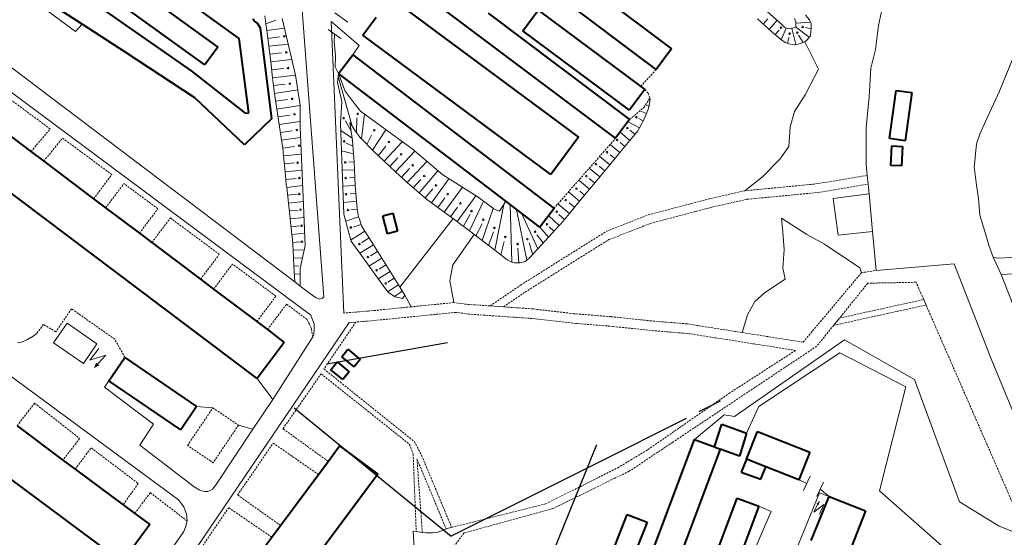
# Model space of a CAD drawing. Extents: x 13 to 4138, y -4831 to -1000.
# Tile 84 of 99: x 1390 to 1640, y -2923 to -2792. Entities that reach past the tile are written whole.
import ezdxf

# ---------------------------------------------------------------- set-up
doc = ezdxf.new("R2010")
doc.units = 0
doc.header["$MEASUREMENT"] = 0
doc.linetypes.add('DASHED', pattern=[0.75, 0.5, -0.25])
for name, color, linetype in [('11', 7, 'CONTINUOUS'), ('16', 7, 'CONTINUOUS'), ('24', 7, 'CONTINUOUS'), ('37', 7, 'CONTINUOUS'), ('40', 7, 'CONTINUOUS'), ('6', 7, 'CONTINUOUS'), ('ЛЕСТНИЦЫ', 6, 'CONTINUOUS'), ('ПЕШЕХОДНЫЕ_ДОРОЖКИ', 3, 'CONTINUOUS'), ('ТРОПЫ', 32, 'CONTINUOUS')]:
    doc.layers.add(name, color=color, linetype=linetype)

msp = doc.modelspace()

# ---------------------------------------------------------------- linework, layer by layer
at = {"layer": '11', "color": 253, "linetype": 'Continuous', "lineweight": 0}
for p, q in [((1404.42, -2795.3), (1387.03, -2782.47)), ((1473.34, -2792.92), (1470.09, -2790.59)), ((1406.07, -2793.48), (1404.42, -2795.3)), ((1471.59, -2797.11), (1468.34, -2794.78)), ((1469.89, -2797.85), (1469.97, -2795.94)), ((1470.2, -2801.44), (1469.89, -2797.85)), ((1470.12, -2804.26), (1470.2, -2801.44)), ((1470.97, -2805.94), (1470.12, -2804.26)), ((1596.22, -2837.58), (1605.3, -2836.37)), ((1597.52, -2846.82), (1596.22, -2837.58)), ((1606.2, -2845.94), (1597.52, -2846.82)), ((1571.24, -2892.72), (1599.1, -2873.31)), ((1599.1, -2873.31), (1616.79, -2883.39)), ((1616.79, -2883.39), (1628.22, -2914.32)), ((1561.15, -2898.51), (1568.65, -2892.26)), ((1568.65, -2892.26), (1571.24, -2892.72)), ((1587.49, -2908.75), (1589.58, -2909.63)), ((1588.72, -2911.44), (1590.44, -2907.82)), ((1592.08, -2912.94), (1593.8, -2909.33)), ((1595.21, -2912.97), (1592.94, -2911.13)), ((1577.38, -2915.41), (1580.52, -2916.75)), ((1628.22, -2914.32), (1638.29, -2920.43)), ((1580.52, -2916.75), (1571.52, -2937.36)), ((1638.29, -2920.43), (1648.63, -2924.62))]:
    msp.add_line(p, q, dxfattribs=at)
at = {"layer": '16', "color": 253, "linetype": 'Continuous', "lineweight": 0}
for p, q in [((1398.86, -2874.05), (1402.27, -2869.12)), ((1402.27, -2869.12), (1409.84, -2874.35)), ((1406.43, -2879.28), (1398.86, -2874.05)), ((1409.84, -2874.35), (1406.43, -2879.28)), ((1410.34, -2875.55), (1408.01, -2878.46)), ((1408.01, -2878.46), (1412.06, -2877.16)), ((1412.06, -2877.16), (1409.2, -2880.35)), ((1585.94, -2928.7), (1592.74, -2912.02)), ((1592.74, -2912.02), (1595.21, -2912.97)), ((1591.31, -2916.92), (1592.71, -2914.15)), ((1593.85, -2914.98), (1591.31, -2916.92)), ((1592.78, -2917.44), (1593.85, -2914.98))]:
    msp.add_line(p, q, dxfattribs=at)
for points in [[(1409.2, -2880.35), (1409.62, -2879.08), (1410.45, -2879.79)], [(1592.71, -2914.15), (1592.64, -2915.05), (1591.95, -2914.85)]]:
    msp.add_solid(points, dxfattribs=at)
at = {"layer": '24', "color": 253, "linetype": 'Continuous', "lineweight": 0}
for p, q in [((1665.89, -2742.18), (1638.37, -2810.42)), ((1430.52, -2913.81), (1215.7, -2755.59)), ((1339.01, -2774.14), (1464.01, -2867.08)), ((1608.71, -2789.06), (1607.72, -2793.77)), ((1461.81, -2789.88), (1467.3, -2862.56)), ((1459.91, -2858.66), (1372.21, -2792.34)), ((1472.33, -2866.53), (1469.12, -2792.74)), ((1469.12, -2792.74), (1470.72, -2794.13)), ((1470.72, -2794.13), (1476.22, -2798.88)), ((1607.72, -2793.77), (1606.96, -2799.88)), ((1476.22, -2798.88), (1474.58, -2801.21)), ((1606.96, -2799.88), (1605.74, -2804.61)), ((1605.74, -2804.61), (1605.33, -2811.85)), ((1638.37, -2810.42), (1634.8, -2818.06)), ((1605.33, -2811.85), (1604.6, -2819.65)), ((1634.8, -2818.06), (1633.34, -2821.32)), ((1604.6, -2819.65), (1604.6, -2828.92)), ((1633.34, -2821.32), (1632.53, -2823.76)), ((1632.53, -2823.76), (1631.94, -2829.82)), ((1604.6, -2828.92), (1604.86, -2831.7)), ((1604.86, -2831.7), (1605.07, -2833.91)), ((1631.94, -2829.82), (1632.04, -2830.1)), ((1632.04, -2830.1), (1632.53, -2834.16)), ((1605.07, -2833.91), (1605.3, -2836.37)), ((1632.53, -2834.16), (1633.01, -2837.58)), ((1605.3, -2836.37), (1606.2, -2845.94)), ((1633.01, -2837.58), (1633.34, -2841.8)), ((1633.34, -2841.8), (1634.64, -2845.87)), ((1606.2, -2845.94), (1607.11, -2855.76)), ((1634.64, -2845.87), (1635.6, -2849.4)), ((1635.6, -2849.4), (1636.69, -2852.43)), ((1682.18, -2850.47), (1637.85, -2852.63)), ((1607.11, -2855.76), (1626.89, -2854.11)), ((1626.89, -2854.11), (1636.22, -2878.11)), ((1636.69, -2852.43), (1637.85, -2852.63)), ((1638.74, -2856.77), (1636.69, -2852.43)), ((1680.24, -2854.76), (1638.74, -2856.77)), ((1461.3, -2859.7), (1459.91, -2858.66)), ((1638.74, -2856.77), (1654.21, -2896.38)), ((1463.64, -2861.48), (1461.3, -2859.7)), ((1465.37, -2862.66), (1463.64, -2861.48)), ((1466.23, -2862.99), (1465.37, -2862.66)), ((1466.87, -2862.77), (1466.23, -2862.99)), ((1467.3, -2862.56), (1466.87, -2862.77)), ((1619.14, -2863.12), (1619.74, -2864.51)), ((1509.39, -2864.74), (1512.74, -2864.98)), ((1402.06, -2974.64), (1473.65, -2868.95)), ((1464.01, -2867.08), (1464.44, -2868.26)), ((1464.44, -2868.26), (1464.87, -2869.23)), ((1473.65, -2868.95), (1475.4, -2868.81)), ((1596.35, -2869.64), (1597.85, -2867.8)), ((1464.87, -2870.63), (1464.77, -2871.93)), ((1464.87, -2869.23), (1464.87, -2870.63)), ((1389.75, -2874.1), (1390.77, -2873.88)), ((1390.77, -2873.88), (1392.11, -2873.34)), ((1392.11, -2873.34), (1393.73, -2872.37)), ((1393.73, -2872.37), (1394.62, -2871.69)), ((1464.47, -2872.56), (1454.35, -2888.37)), ((1464.77, -2871.93), (1464.47, -2872.56)), ((1577.42, -2890.17), (1597.87, -2876.6)), ((1597.87, -2876.6), (1614.66, -2885.22)), ((1636.22, -2878.11), (1651.61, -2915.55)), ((1411.72, -2885.27), (1412.87, -2883.67)), ((1424.13, -2894.69), (1411.72, -2885.27)), ((1614.66, -2885.22), (1607.99, -2911.5)), ((1454.35, -2888.37), (1449.31, -2895.93)), ((1574.25, -2896.9), (1577.42, -2890.17)), ((1420.68, -2899.97), (1424.13, -2894.69)), ((1449.31, -2895.93), (1440.16, -2909.66)), ((1434.46, -2910.53), (1420.68, -2899.97)), ((1435.86, -2911.35), (1434.46, -2910.53)), ((1437.04, -2911.71), (1435.86, -2911.35)), ((1438.53, -2911.43), (1437.9, -2911.71)), ((1439.09, -2911.07), (1438.53, -2911.43)), ((1439.52, -2910.63), (1439.09, -2911.07)), ((1440.16, -2909.66), (1439.52, -2910.63)), ((1431.85, -2915.56), (1430.52, -2913.81)), ((1437.47, -2911.71), (1437.04, -2911.71)), ((1437.9, -2911.71), (1437.47, -2911.71)), ((1607.99, -2911.5), (1625.81, -2927.3)), ((1432.47, -2917.42), (1431.85, -2915.56)), ((1432.65, -2919.14), (1432.47, -2917.42)), ((1431.81, -2921.79), (1432.24, -2920.71)), ((1432.24, -2920.71), (1432.65, -2919.14)), ((1498.23, -2921.11), (1496.22, -2921.94)), ((1412.22, -2950.01), (1431.81, -2921.79)), ((1490.66, -2921.83), (1489.88, -2921.72)), ((1489.88, -2921.72), (1490.2, -2927.22)), ((1492.2, -2922.02), (1490.66, -2921.83)), ((1493.21, -2922.15), (1492.2, -2922.02)), ((1494.83, -2922.15), (1493.21, -2922.15)), ((1496.22, -2921.94), (1494.83, -2922.15))]:
    msp.add_line(p, q, dxfattribs=at)
at = {"layer": '24', "color": 253, "linetype": 'DASHED', "lineweight": 0}
for p, q in [((1551.42, -2804.92), (1547.53, -2809.19)), ((1398.01, -2819.97), (1386.01, -2811.08)), ((1549.41, -2810.92), (1548.55, -2809.95)), ((1549.84, -2812.11), (1549.41, -2810.92)), ((1548.29, -2814.53), (1549.51, -2812.7)), ((1549.51, -2812.7), (1549.84, -2812.11)), ((1544.7, -2817.57), (1548.29, -2814.53)), ((1393.11, -2825.69), (1398.01, -2819.97)), ((1396.36, -2828.13), (1401.13, -2822.28)), ((1413.6, -2831.51), (1401.13, -2822.28)), ((1525.55, -2840.05), (1541.14, -2822.32)), ((1408.99, -2837.63), (1413.6, -2831.51)), ((1591.79, -2833.88), (1604.86, -2831.7)), ((1412.04, -2839.93), (1416.66, -2833.78)), ((1425.26, -2840.15), (1416.66, -2833.78)), ((1573.82, -2835.61), (1591.79, -2833.88)), ((1592.33, -2836.04), (1605.07, -2833.91)), ((1565.21, -2837.55), (1573.82, -2835.61)), ((1574.36, -2837.76), (1592.33, -2836.04)), ((1549.35, -2841.72), (1565.21, -2837.55)), ((1565.75, -2839.7), (1574.36, -2837.76)), ((1420.59, -2846.36), (1425.26, -2840.15)), ((1549.89, -2843.88), (1565.75, -2839.7)), ((1423.73, -2848.73), (1428.42, -2842.49)), ((1440.82, -2851.67), (1428.42, -2842.49)), ((1538.91, -2845.82), (1549.35, -2841.72)), ((1539.45, -2847.97), (1549.89, -2843.88)), ((1530.45, -2851.08), (1538.91, -2845.82)), ((1530.98, -2853.23), (1539.45, -2847.97)), ((1436.06, -2858), (1440.82, -2851.67)), ((1517.1, -2859.48), (1530.45, -2851.08)), ((1439.37, -2860.49), (1444.15, -2854.13)), ((1455.14, -2862.27), (1444.15, -2854.13)), ((1517.64, -2861.63), (1530.98, -2853.23)), ((1588.62, -2873.91), (1603.37, -2856.35)), ((1603.37, -2856.35), (1607.11, -2855.76)), ((1604.98, -2858.99), (1597.85, -2867.8)), ((1617.22, -2858.75), (1604.98, -2858.99)), ((1619.14, -2863.12), (1617.22, -2858.75)), ((1509.39, -2864.74), (1517.1, -2859.48)), ((1512.74, -2864.98), (1517.64, -2861.63)), ((1450.3, -2868.71), (1455.14, -2862.27)), ((1500.19, -2863.89), (1489.4, -2864.96)), ((1503.38, -2864.32), (1500.19, -2863.89)), ((1597.85, -2867.8), (1619.14, -2863.12)), ((1403.4, -2865.46), (1399.42, -2871.28)), ((1414.36, -2873.17), (1403.4, -2865.46)), ((1452.99, -2870.74), (1457.85, -2864.28)), ((1463.02, -2868.16), (1457.85, -2864.28)), ((1478.56, -2866.04), (1472.33, -2866.53)), ((1489.4, -2864.96), (1478.56, -2866.04)), ((1500.73, -2866.36), (1479.1, -2868.52)), ((1503.92, -2866.8), (1500.73, -2866.36)), ((1509.39, -2864.74), (1503.38, -2864.32)), ((1520.26, -2865.5), (1512.74, -2864.98)), ((1530.56, -2866.7), (1520.26, -2865.5)), ((1596.35, -2869.64), (1619.74, -2864.51)), ((1642.17, -2915.78), (1619.74, -2864.51)), ((1463.66, -2869.39), (1463.02, -2868.16)), ((1475.4, -2868.81), (1467.3, -2880.69)), ((1479.1, -2868.52), (1475.4, -2868.81)), ((1520.8, -2867.98), (1503.92, -2866.8)), ((1531.1, -2869.17), (1520.8, -2867.98)), ((1539.92, -2867.45), (1530.56, -2866.7)), ((1550.22, -2868.53), (1539.92, -2867.45)), ((1559.26, -2869.28), (1550.22, -2868.53)), ((1396.3, -2869.44), (1394.62, -2871.69)), ((1399.42, -2871.28), (1396.3, -2869.44)), ((1464.13, -2870.62), (1463.66, -2869.39)), ((1464.47, -2872.56), (1464.13, -2870.62)), ((1540.46, -2869.93), (1531.1, -2869.17)), ((1550.76, -2871.01), (1540.46, -2869.93)), ((1559.8, -2871.76), (1550.76, -2871.01)), ((1573.2, -2871.48), (1559.26, -2869.28)), ((1588.62, -2873.91), (1573.2, -2871.48)), ((1596.35, -2869.64), (1592.07, -2874.93)), ((1416.91, -2877.76), (1414.36, -2873.17)), ((1586.7, -2876), (1559.8, -2871.76)), ((1592.07, -2874.93), (1566.53, -2891.93)), ((1569.85, -2886.88), (1586.7, -2876)), ((1467.3, -2880.69), (1490.19, -2899.07)), ((1456.93, -2895.8), (1466.59, -2881.93)), ((1466.59, -2881.93), (1488.92, -2899.71)), ((1549.3, -2901.1), (1569.85, -2886.88)), ((1389.6, -2895.09), (1394.06, -2889.33)), ((1394.06, -2889.33), (1405.46, -2898.27)), ((1432.78, -2900.06), (1439.16, -2890.54)), ((1439.16, -2890.54), (1445.65, -2894.89)), ((1566.53, -2891.93), (1555.56, -2899.25)), ((1445.65, -2894.89), (1439.28, -2904.41)), ((1468.36, -2904.06), (1456.93, -2895.8)), ((1405.46, -2898.27), (1401.24, -2903.73)), ((1404.33, -2906.03), (1408.37, -2900.64)), ((1408.37, -2900.64), (1420.3, -2909.67)), ((1439.28, -2904.41), (1432.78, -2900.06)), ((1445.45, -2912.57), (1454.45, -2899.44)), ((1454.45, -2899.44), (1465.89, -2907.37)), ((1488.92, -2899.71), (1489.89, -2902.18)), ((1490.19, -2899.07), (1492.02, -2902.52)), ((1541.69, -2905.69), (1549.3, -2901.1)), ((1555.56, -2899.25), (1544.58, -2906.58)), ((1489.89, -2902.18), (1490.66, -2921.83)), ((1492.2, -2922.02), (1490.86, -2903.45)), ((1490.86, -2903.45), (1498.23, -2921.11)), ((1492.02, -2902.52), (1499.63, -2920.76)), ((1523.41, -2914.83), (1541.69, -2905.69)), ((1540.92, -2908.3), (1535.76, -2910.89)), ((1544.58, -2906.58), (1540.92, -2908.3)), ((1420.3, -2909.67), (1416.46, -2915.03)), ((1535.76, -2910.89), (1525.1, -2916.06)), ((1419.42, -2917.23), (1423.35, -2911.98)), ((1423.35, -2911.98), (1432.65, -2919.14)), ((1456.3, -2920.26), (1445.45, -2912.57)), ((1435.34, -2927.24), (1443.2, -2915.78)), ((1443.2, -2915.78), (1454.08, -2923.23)), ((1499.63, -2920.76), (1523.41, -2914.83)), ((1525.1, -2916.06), (1502.77, -2922.18)), ((1498.23, -2921.11), (1499.63, -2920.76)), ((1502.77, -2922.18), (1498.7, -2927.64))]:
    msp.add_line(p, q, dxfattribs=at)
at = {"layer": '37', "color": 253, "linetype": 'Continuous', "lineweight": 0}
for p, q in [((1452.6, -2793.34), (1452.3, -2791.35)), ((1579.42, -2790.16), (1583.31, -2793.59)), ((1589.23, -2791.19), (1590.23, -2792.34)), ((1452.6, -2793.34), (1455.15, -2792.44)), ((1452.84, -2795.08), (1452.6, -2793.34)), ((1456.74, -2792.03), (1460.08, -2806.32)), ((1579.89, -2794.67), (1577.04, -2792.12)), ((1578.53, -2793.45), (1579.69, -2792.14)), ((1580.03, -2794.78), (1582.05, -2792.48)), ((1583.31, -2793.59), (1583.91, -2794.2)), ((1583.91, -2794.2), (1584.6, -2794.58)), ((1586.05, -2794.5), (1586.74, -2794.12)), ((1586.81, -2792.9), (1586.43, -2792.06)), ((1590.16, -2796.78), (1586.67, -2794.16)), ((1586.74, -2794.12), (1586.81, -2793.43)), ((1586.81, -2793.43), (1586.81, -2792.9)), ((1590.52, -2792.93), (1586.84, -2793.22)), ((1590.68, -2794.66), (1589.18, -2794.28)), ((1590.23, -2792.34), (1590.52, -2792.93)), ((1590.52, -2792.93), (1590.68, -2793.25)), ((1590.68, -2793.25), (1590.68, -2794.48)), ((1452.84, -2795.08), (1457.31, -2794.47)), ((1453.36, -2798.94), (1452.84, -2795.08)), ((1453.11, -2797.07), (1456.08, -2796.66)), ((1580.03, -2794.78), (1579.89, -2794.67)), ((1581.76, -2796.31), (1580.03, -2794.78)), ((1581.53, -2796.1), (1582.56, -2794.93)), ((1583.06, -2797.39), (1581.76, -2796.31)), ((1583.06, -2797.39), (1584.35, -2794.43)), ((1584.6, -2794.58), (1585.29, -2794.65)), ((1584.67, -2798.32), (1585, -2796.8)), ((1585.29, -2794.65), (1586.05, -2794.5)), ((1586.75, -2798.62), (1585.78, -2794.55)), ((1588.6, -2798.09), (1587.46, -2796.22)), ((1590.16, -2796.78), (1589.69, -2797.3)), ((1590.38, -2796.54), (1590.16, -2796.78)), ((1590.61, -2795.47), (1590.38, -2796.54)), ((1590.68, -2794.48), (1590.61, -2795.47)), ((1453.38, -2799.05), (1453.36, -2798.94)), ((1453.38, -2799.05), (1458.25, -2798.5)), ((1453.82, -2803.02), (1453.38, -2799.05)), ((1583.13, -2797.45), (1583.06, -2797.39)), ((1584.05, -2798.06), (1583.13, -2797.45)), ((1584.96, -2798.45), (1584.05, -2798.06)), ((1586.41, -2798.68), (1584.96, -2798.45)), ((1586.75, -2798.62), (1586.41, -2798.68)), ((1587.33, -2798.52), (1586.75, -2798.62)), ((1588.24, -2798.22), (1587.33, -2798.52)), ((1589.08, -2797.91), (1588.24, -2798.22)), ((1589.69, -2797.3), (1589.08, -2797.91)), ((1453.6, -2801.03), (1456.58, -2800.7)), ((1453.82, -2803.02), (1459.17, -2802.42)), ((1454.27, -2807), (1453.82, -2803.02)), ((1454.05, -2805.01), (1457.03, -2804.67)), ((1454.27, -2807), (1460.08, -2806.34)), ((1460.08, -2806.32), (1461.3, -2813.96)), ((1470.97, -2805.94), (1470.73, -2808.19)), ((1474.46, -2819.25), (1470.89, -2806.69)), ((1472.71, -2810.41), (1470.97, -2805.94)), ((1454.43, -2808.41), (1454.27, -2807)), ((1454.81, -2810.96), (1454.43, -2808.41)), ((1454.5, -2808.99), (1457.48, -2808.65)), ((1470.73, -2808.19), (1471.27, -2810.4)), ((1454.81, -2810.96), (1460.68, -2810.08)), ((1455.4, -2814.92), (1454.81, -2810.96)), ((1471.27, -2810.4), (1471.8, -2813)), ((1474.99, -2813.46), (1472.71, -2810.41)), ((1455.11, -2812.94), (1458.08, -2812.49)), ((1455.4, -2814.92), (1461.31, -2814.03)), ((1461.3, -2813.96), (1461.3, -2819.58)), ((1471.8, -2813), (1471.52, -2818.55)), ((1476.52, -2815.45), (1474.99, -2813.46)), ((1549.62, -2814.2), (1548.75, -2813.84)), ((1549.62, -2814.15), (1549.3, -2815.23)), ((1549.88, -2812.22), (1549.62, -2814.15)), ((1456, -2818.87), (1455.4, -2814.92)), ((1455.7, -2816.89), (1458.67, -2816.45)), ((1489.6, -2825.03), (1476.52, -2815.45)), ((1476.79, -2822.5), (1477.58, -2816.23)), ((1548.94, -2816.09), (1547.28, -2815.39)), ((1548.94, -2816.09), (1548.44, -2817.28)), ((1549.3, -2815.23), (1548.94, -2816.09)), ((1456, -2818.87), (1461.3, -2818.08)), ((1456.59, -2822.83), (1456, -2818.87)), ((1472.38, -2841.52), (1471.52, -2818.55)), ((1474.14, -2820.32), (1472.74, -2817.94)), ((1473.86, -2818.34), (1474.43, -2822.3)), ((1474.46, -2819.25), (1473.86, -2818.34)), ((1475.08, -2820.18), (1474.46, -2819.25)), ((1475.57, -2820.91), (1475.67, -2817.15)), ((1547.16, -2819.66), (1544.29, -2818.13)), ((1548.1, -2817.9), (1547.06, -2817.34)), ((1548.44, -2817.28), (1547.16, -2819.66)), ((1456.29, -2820.85), (1459.26, -2820.41)), ((1461.3, -2819.58), (1462.06, -2837.23)), ((1474.43, -2822.3), (1471.59, -2820.37)), ((1476.68, -2822.39), (1475.08, -2820.18)), ((1478.2, -2823.91), (1479.33, -2821.56)), ((1479.62, -2825.33), (1483, -2820.19)), ((1544.77, -2822.85), (1542.28, -2820.8)), ((1546.04, -2821.31), (1544.75, -2820.24)), ((1546.73, -2820.47), (1544.77, -2822.85)), ((1547.16, -2819.66), (1546.73, -2820.47)), ((1456.59, -2822.83), (1461.41, -2822.11)), ((1456.87, -2824.7), (1456.59, -2822.83)), ((1474.63, -2824.29), (1472.84, -2823.5)), ((1474.43, -2822.3), (1474.52, -2822.91)), ((1474.52, -2822.91), (1474.8, -2826.28)), ((1476.79, -2822.5), (1476.68, -2822.39)), ((1479.62, -2825.33), (1476.79, -2822.5)), ((1482.52, -2828.08), (1487.1, -2823.2)), ((1542.22, -2825.93), (1539.75, -2823.9)), ((1544.77, -2822.85), (1542.22, -2825.93)), ((1543.49, -2824.39), (1542.3, -2823.41)), ((1457.08, -2826.8), (1456.87, -2824.7)), ((1456.88, -2824.81), (1459.85, -2824.36)), ((1457.08, -2826.8), (1461.59, -2826.35)), ((1474.8, -2826.28), (1471.78, -2825.54)), ((1474.8, -2826.28), (1474.97, -2828.41)), ((1479.88, -2825.6), (1479.62, -2825.33)), ((1482.52, -2828.08), (1479.88, -2825.6)), ((1481.03, -2826.74), (1482.94, -2824.34)), ((1485.44, -2830.81), (1490.31, -2825.62)), ((1497.38, -2831.59), (1489.6, -2825.03)), ((1542.22, -2825.93), (1539.67, -2829.02)), ((1540.95, -2827.48), (1539.74, -2826.48)), ((1457.47, -2830.78), (1457.08, -2826.8)), ((1457.27, -2828.79), (1459.89, -2828.53)), ((1474.97, -2828.28), (1473.63, -2828.34)), ((1474.97, -2828.41), (1475.06, -2830.28)), ((1485.44, -2830.81), (1482.52, -2828.08)), ((1483.98, -2829.45), (1486.04, -2827.26)), ((1488.36, -2833.55), (1493.37, -2828.21)), ((1539.67, -2829.02), (1537.11, -2826.9)), ((1539.67, -2829.02), (1537.13, -2832.1)), ((1457.47, -2830.78), (1461.76, -2830.36)), ((1457.78, -2834.01), (1457.47, -2830.78)), ((1475.06, -2830.28), (1471.96, -2830.41)), ((1475.06, -2830.28), (1475.23, -2834.27)), ((1488.36, -2833.55), (1485.44, -2830.81)), ((1486.9, -2832.18), (1488.95, -2829.99)), ((1491.41, -2836.14), (1496.14, -2830.54)), ((1506.38, -2837.24), (1497.38, -2831.59)), ((1537.13, -2832.1), (1534.47, -2829.91)), ((1538.4, -2830.56), (1536.97, -2829.38)), ((1457.66, -2832.77), (1460.31, -2832.51)), ((1457.87, -2834.76), (1457.78, -2834.01)), ((1475.15, -2832.27), (1473.75, -2832.34)), ((1488.42, -2833.61), (1488.36, -2833.55)), ((1491.41, -2836.14), (1488.42, -2833.61)), ((1489.82, -2834.92), (1491.87, -2832.73)), ((1494.53, -2838.63), (1498.96, -2832.58)), ((1534.57, -2835.18), (1531.83, -2832.9)), ((1535.85, -2833.65), (1534.46, -2832.48)), ((1535.97, -2833.51), (1534.57, -2835.18)), ((1537.13, -2832.1), (1535.97, -2833.51)), ((1457.87, -2834.76), (1461.93, -2834.28)), ((1458.34, -2838.73), (1457.87, -2834.76)), ((1458.11, -2836.74), (1460.5, -2836.46)), ((1475.23, -2834.27), (1472.11, -2834.41)), ((1475.37, -2836.26), (1473.91, -2836.4)), ((1475.23, -2834.27), (1475.28, -2835.28)), ((1475.28, -2835.28), (1475.56, -2838.26)), ((1493.3, -2837.74), (1491.41, -2836.14)), ((1492.94, -2837.43), (1494.87, -2835.13)), ((1497.76, -2840.99), (1502.36, -2834.71)), ((1532.01, -2838.26), (1529.19, -2835.91)), ((1534.57, -2835.18), (1532.01, -2838.26)), ((1533.29, -2836.72), (1532.08, -2835.71)), ((1458.34, -2838.73), (1462.1, -2838.29)), ((1458.7, -2841.8), (1458.34, -2838.73)), ((1462.06, -2837.23), (1462.52, -2849.44)), ((1475.56, -2838.26), (1472.27, -2838.57)), ((1475.56, -2838.26), (1475.74, -2840.17)), ((1494.53, -2838.63), (1493.3, -2837.74)), ((1497.76, -2840.99), (1494.53, -2838.63)), ((1496.15, -2839.81), (1497.92, -2837.39)), ((1500.99, -2843.36), (1505.75, -2836.85)), ((1504.17, -2845.78), (1507.72, -2838.22)), ((1510.35, -2840.14), (1506.38, -2837.24)), ((1510.53, -2850.64), (1512.85, -2839.06)), ((1513.38, -2838.26), (1511.72, -2840.75)), ((1514.87, -2853.64), (1514.42, -2839.05)), ((1529.45, -2841.33), (1526.55, -2838.91)), ((1530.73, -2839.79), (1529.35, -2838.64)), ((1532.01, -2838.26), (1529.45, -2841.33)), ((1458.57, -2840.72), (1460.67, -2840.47)), ((1473.6, -2846.25), (1472.38, -2841.52)), ((1475.74, -2840.22), (1474.1, -2840.42)), ((1475.74, -2840.17), (1476.04, -2842.16)), ((1500.99, -2843.36), (1497.76, -2840.99)), ((1499.37, -2842.18), (1501.14, -2839.76)), ((1502.6, -2844.54), (1504.36, -2841.55)), ((1507.35, -2848.21), (1510.17, -2840.06)), ((1511.72, -2840.75), (1510.35, -2840.14)), ((1518.67, -2853.13), (1516.05, -2840.3)), ((1521.47, -2850.28), (1517.35, -2841.28)), ((1528.22, -2842.91), (1526.81, -2841.62)), ((1529.45, -2841.33), (1527.36, -2843.85)), ((1458.79, -2842.7), (1458.7, -2841.8)), ((1458.79, -2842.7), (1462.25, -2842.36)), ((1459.19, -2846.68), (1458.79, -2842.7)), ((1476.07, -2842.22), (1472.83, -2843.3)), ((1476.62, -2844.15), (1474.68, -2844.81)), ((1476.04, -2842.16), (1476.07, -2842.22)), ((1476.07, -2842.22), (1476.35, -2843.07)), ((1476.35, -2843.07), (1476.81, -2844.45)), ((1501.24, -2843.54), (1500.99, -2843.36)), ((1504.17, -2845.78), (1501.24, -2843.54)), ((1505.76, -2846.99), (1507.4, -2843.96)), ((1526.87, -2844.38), (1524.15, -2841.89)), ((1527.36, -2843.85), (1526.87, -2844.38)), ((1458.99, -2844.69), (1461.08, -2844.49)), ((1459.19, -2846.68), (1462.4, -2846.36)), ((1459.31, -2847.91), (1459.19, -2846.68)), ((1474.2, -2848.39), (1473.6, -2846.25)), ((1477.68, -2845.85), (1474.03, -2848.14)), ((1476.81, -2844.45), (1477.68, -2845.85)), ((1477.68, -2845.85), (1479.81, -2849.24)), ((1507.35, -2848.21), (1504.17, -2845.78)), ((1508.94, -2849.42), (1510.22, -2846.01)), ((1524.17, -2847.33), (1521.94, -2844.78)), ((1526.87, -2844.38), (1524.17, -2847.33)), ((1525.52, -2845.86), (1524.3, -2844.74)), ((1459.47, -2850.67), (1459.31, -2847.91)), ((1459.39, -2848.67), (1461.25, -2848.49)), ((1482.9, -2860.45), (1474.2, -2848.39)), ((1478.74, -2847.54), (1476.88, -2848.71)), ((1510.53, -2850.64), (1507.35, -2848.21)), ((1512.12, -2851.85), (1512.95, -2848.47)), ((1520.2, -2851.85), (1519.23, -2848.74)), ((1522.82, -2848.81), (1521.21, -2846.74)), ((1524.17, -2847.33), (1521.47, -2850.28)), ((1459.47, -2850.67), (1462.29, -2850.51)), ((1459.69, -2854.67), (1459.47, -2850.67)), ((1462.52, -2849.44), (1461.3, -2855.25)), ((1479.81, -2849.24), (1476.37, -2851.39)), ((1480.87, -2850.93), (1479.1, -2852.04)), ((1479.81, -2849.24), (1481.93, -2852.63)), ((1513.71, -2853.07), (1510.53, -2850.64)), ((1516.62, -2853.9), (1516.4, -2850.15)), ((1521.47, -2850.28), (1519.52, -2852.42)), ((1459.58, -2852.67), (1461.86, -2852.54)), ((1481.93, -2852.63), (1478.71, -2854.64)), ((1481.93, -2852.63), (1484.05, -2856.02)), ((1514.87, -2853.64), (1513.71, -2853.07)), ((1515, -2853.71), (1514.87, -2853.64)), ((1515.54, -2853.82), (1515, -2853.71)), ((1516.29, -2853.82), (1515.54, -2853.82)), ((1516.93, -2853.82), (1516.29, -2853.82)), ((1518.23, -2853.5), (1516.93, -2853.82)), ((1518.67, -2853.13), (1518.23, -2853.5)), ((1519.52, -2852.42), (1518.67, -2853.13)), ((1459.69, -2854.67), (1460.91, -2854.6)), ((1459.91, -2858.66), (1459.69, -2854.67)), ((1459.8, -2856.66), (1461.3, -2856.58)), ((1461.3, -2855.25), (1461.3, -2859.7)), ((1484.05, -2856.02), (1481.06, -2857.89)), ((1482.99, -2854.33), (1481.27, -2855.41)), ((1484.05, -2856.02), (1486.17, -2859.41)), ((1485.11, -2857.72), (1483.46, -2858.75)), ((1483.66, -2861.37), (1482.9, -2860.45)), ((1486.17, -2859.41), (1483.36, -2861.17)), ((1485.34, -2862.44), (1483.66, -2861.37)), ((1487.19, -2861.04), (1485.07, -2862.37)), ((1486.17, -2859.41), (1487.78, -2861.98)), ((1487.17, -2862.89), (1485.34, -2862.44)), ((1487.24, -2862.79), (1487.17, -2862.89)), ((1487.78, -2861.98), (1487.24, -2862.79))]:
    msp.add_line(p, q, dxfattribs=at)
for centre in [(1583.01, -2794.33), (1588.49, -2794.18), (1457.26, -2796.52), (1585.2, -2795.85), (1587.13, -2795.59), (1457.76, -2800.58), (1458.21, -2804.56), (1458.66, -2808.53), (1459.25, -2812.34), (1459.84, -2816.29), (1475.82, -2816.14), (1472.3, -2817.23), (1546.41, -2817.01), (1460.44, -2820.25), (1480.03, -2820.29), (1544.13, -2819.73), (1461.03, -2824.2), (1472.39, -2823.1), (1483.74, -2823.27), (1541.53, -2822.76), (1486.86, -2826.4), (1538.98, -2825.85), (1460.65, -2828.5), (1472.7, -2828.41), (1489.78, -2829.14), (1536.18, -2828.88), (1492.69, -2831.88), (1533.74, -2831.9), (1461.1, -2832.38), (1472.8, -2832.4), (1495.65, -2834.24), (1461.06, -2836.43), (1472.91, -2836.49), (1498.63, -2836.45), (1531.24, -2835.08), (1501.86, -2838.81), (1528.52, -2837.99), (1461.37, -2840.4), (1473.38, -2840.48), (1504.67, -2840.75), (1526.24, -2840.91), (1507.63, -2842.94), (1523.75, -2844.07), (1461.64, -2844.45), (1474.11, -2844.89), (1510.45, -2845), (1520.74, -2845.97), (1461.72, -2848.49), (1476.29, -2849.07), (1513.21, -2847.28), (1516.34, -2849.07), (1518.79, -2847.84), (1478.43, -2852.38), (1480.63, -2855.73), (1482.94, -2859.05)]:
    msp.add_circle(centre, 0.2, dxfattribs=at)
at = {"layer": '40', "color": 253, "linetype": 'Continuous', "lineweight": 0}
for p, q in [((1592.52, -2804.86), (1589.08, -2797.91)), ((1592.52, -2804.86), (1589.15, -2811.31)), ((1589.15, -2811.31), (1586.4, -2815.58)), ((1586.4, -2815.58), (1585.34, -2819.4)), ((1585.34, -2819.4), (1585.01, -2824.38)), ((1585.01, -2824.38), (1582.75, -2827.64)), ((1582.75, -2827.64), (1578.33, -2832.06)), ((1578.33, -2832.06), (1573.82, -2835.61)), ((1486.54, -2860), (1500.02, -2842.65)), ((1583.49, -2846.05), (1583.18, -2842.54)), ((1583.18, -2842.54), (1589.59, -2846.66)), ((1499.9, -2854.33), (1505.32, -2846.66)), ((1583.79, -2850.48), (1583.49, -2846.05)), ((1589.59, -2846.66), (1594.01, -2849.11)), ((1594.01, -2849.11), (1603.01, -2855.06)), ((1583.49, -2855.22), (1583.79, -2850.48)), ((1499.18, -2858.42), (1499.9, -2854.33)), ((1584.1, -2857.96), (1583.49, -2855.22)), ((1603.01, -2855.06), (1603.37, -2856.35)), ((1500.19, -2863.89), (1499.18, -2858.42)), ((1578.84, -2861.43), (1584.1, -2857.96)), ((1576.43, -2863.6), (1578.84, -2861.43)), ((1489.4, -2864.96), (1487.78, -2861.98)), ((1574.51, -2866.97), (1576.43, -2863.6)), ((1573.2, -2871.48), (1574.51, -2866.97)), ((1454.35, -2888.37), (1450.37, -2883.1)), ((1435.08, -2890.17), (1439.16, -2890.54)), ((1445.65, -2894.89), (1449.31, -2895.93))]:
    msp.add_line(p, q, dxfattribs=at)
at = {"layer": '6', "color": 253, "linetype": 'Continuous', "lineweight": 40}
for p, q in [((1445.81, -2797.11), (1418.66, -2777.23)), ((1541.14, -2822.32), (1482.2, -2778.08)), ((1414.81, -2780.75), (1440.44, -2799.26)), ((1530.6, -2781.15), (1555.33, -2799.72)), ((1478.35, -2782.47), (1531.78, -2822.06)), ((1551.42, -2804.92), (1523.87, -2784.23)), ((1437.18, -2803.76), (1411.49, -2785.2)), ((1450.37, -2883.1), (1324.59, -2788.45)), ((1406.07, -2793.48), (1399.02, -2788.93)), ((1409.2, -2788.23), (1433.66, -2805.22)), ((1477.16, -2796.23), (1480.54, -2791.68)), ((1508.84, -2790.65), (1544.7, -2817.57)), ((1517.62, -2795.18), (1521.54, -2789.9)), ((1521.54, -2789.9), (1547.53, -2809.19)), ((1417.16, -2800.65), (1406.07, -2793.48)), ((1449.32, -2792.12), (1449.67, -2792.71)), ((1449.67, -2792.71), (1450.49, -2793.3)), ((1450.49, -2793.3), (1451.19, -2794.35)), ((1451.19, -2794.35), (1453.99, -2817.39)), ((1524.78, -2831.51), (1477.16, -2796.23)), ((1544.64, -2815.22), (1517.62, -2795.18)), ((1440.44, -2799.26), (1437.18, -2803.76)), ((1448.27, -2815.86), (1445.81, -2797.11)), ((1434.58, -2812.13), (1417.16, -2800.65)), ((1470.97, -2805.94), (1474.58, -2801.21)), ((1474.58, -2801.21), (1525.55, -2840.05)), ((1555.33, -2799.72), (1551.42, -2804.92)), ((1433.66, -2805.22), (1447.33, -2815.98)), ((1513.38, -2838.26), (1470.97, -2805.94)), ((1547.53, -2809.19), (1548.55, -2809.95)), ((1548.55, -2809.95), (1545.25, -2814.39)), ((1610.5, -2822.38), (1612.19, -2810.21)), ((1612.19, -2810.21), (1616.16, -2810.76)), ((1616.16, -2810.76), (1614.48, -2822.93)), ((1447.2, -2823.95), (1434.58, -2812.13)), ((1447.33, -2815.98), (1448.27, -2815.86)), ((1545.25, -2814.39), (1544.64, -2815.22)), ((1381.56, -2816.99), (1393.11, -2825.69)), ((1453.99, -2817.39), (1447.2, -2823.95)), ((1544.7, -2817.57), (1541.14, -2822.32)), ((1531.78, -2822.06), (1524.78, -2831.51)), ((1614.48, -2822.93), (1610.5, -2822.38)), ((1610.86, -2829.19), (1611.1, -2824.25)), ((1611.1, -2824.25), (1613.76, -2824.38)), ((1393.11, -2825.69), (1396.36, -2828.13)), ((1613.76, -2824.38), (1613.52, -2829.32)), ((1396.36, -2828.13), (1408.99, -2837.63)), ((1613.52, -2829.32), (1610.86, -2829.19)), ((1416.23, -2929.48), (1289.41, -2835.3)), ((1408.99, -2837.63), (1412.04, -2839.93)), ((1521.94, -2844.78), (1513.38, -2838.26)), ((1412.04, -2839.93), (1420.59, -2846.36)), ((1482.18, -2841.92), (1484.74, -2841.24)), ((1484.74, -2841.24), (1485.96, -2845.82)), ((1525.55, -2840.05), (1521.94, -2844.78)), ((1483.4, -2846.5), (1482.18, -2841.92)), ((1420.59, -2846.36), (1423.73, -2848.73)), ((1485.96, -2845.82), (1483.4, -2846.5)), ((1423.73, -2848.73), (1436.06, -2858)), ((1436.06, -2858), (1439.37, -2860.49)), ((1439.37, -2860.49), (1450.3, -2868.71)), ((1450.3, -2868.71), (1452.99, -2870.74)), ((1452.99, -2870.74), (1457.26, -2873.95)), ((1457.26, -2873.95), (1450.37, -2883.1)), ((1471.8, -2877.59), (1473.38, -2875.68)), ((1473.38, -2875.68), (1476.5, -2878.26)), ((1412.87, -2883.67), (1416.91, -2877.76)), ((1416.91, -2877.76), (1435.08, -2890.17)), ((1469.02, -2880.87), (1470.65, -2878.88)), ((1470.65, -2878.88), (1473.69, -2881.38)), ((1474.92, -2880.17), (1471.8, -2877.59)), ((1476.5, -2878.26), (1474.92, -2880.17)), ((1472.06, -2883.37), (1469.02, -2880.87)), ((1473.69, -2881.38), (1472.06, -2883.37)), ((1431.04, -2896.09), (1412.87, -2883.67)), ((1435.08, -2890.17), (1431.04, -2896.09)), ((1389.6, -2895.09), (1401.24, -2903.73)), ((1566.17, -2900.4), (1568.01, -2894.64)), ((1568.01, -2894.64), (1574.25, -2896.9)), ((1574.25, -2903.47), (1577.05, -2896.47)), ((1577.05, -2896.47), (1590.28, -2901.75)), ((1548.57, -2931.87), (1561.15, -2898.51)), ((1561.15, -2898.51), (1566.17, -2900.4)), ((1574.25, -2896.9), (1572.53, -2902.72)), ((1468.36, -2904.06), (1471.27, -2900.15)), ((1471.27, -2900.15), (1480.93, -2907.34)), ((1567.62, -2900.95), (1555.04, -2934.31)), ((1566.17, -2900.4), (1567.62, -2900.95)), ((1572.53, -2902.72), (1567.62, -2900.95)), ((1401.24, -2903.73), (1404.33, -2906.03)), ((1574.25, -2903.47), (1572.97, -2906.76)), ((1579.16, -2905.43), (1574.25, -2903.47)), ((1590.28, -2901.75), (1587.49, -2908.75)), ((1404.33, -2906.03), (1416.46, -2915.03)), ((1465.89, -2907.37), (1468.36, -2904.06)), ((1577.93, -2908.59), (1579.16, -2905.43)), ((1587.49, -2908.75), (1579.16, -2905.43)), ((1480.93, -2907.34), (1418.2, -2991.58)), ((1456.3, -2920.26), (1465.89, -2907.37)), ((1572.97, -2906.76), (1577.93, -2908.59)), ((1563.96, -2934.47), (1571.92, -2913.35)), ((1571.92, -2913.35), (1577.38, -2915.41)), ((1590.68, -2924.06), (1595.21, -2912.97)), ((1595.21, -2912.97), (1604.41, -2916.57)), ((1416.46, -2915.03), (1419.42, -2917.23)), ((1577.38, -2915.41), (1569.41, -2936.52)), ((1419.42, -2917.23), (1423.23, -2920.06)), ((1540.42, -2926.75), (1544.08, -2917.49)), ((1544.08, -2917.49), (1549.11, -2919.48)), ((1604.41, -2916.57), (1600.05, -2927.81)), ((1423.23, -2920.06), (1416.23, -2929.48)), ((1454.08, -2923.23), (1456.3, -2920.26)), ((1549.11, -2919.48), (1545.45, -2928.74)), ((1445.56, -2934.69), (1454.08, -2923.23))]:
    msp.add_line(p, q, dxfattribs=at)
at = {"layer": 'ЛЕСТНИЦЫ'}
msp.add_lwpolyline([(1567.64, -2888.8), (1562.23, -2891.51)], dxfattribs=at)
at = {"layer": 'ПЕШЕХОДНЫЕ_ДОРОЖКИ'}
for points in [[(1468.03, -2879.37), (1498.56, -2874)], [(1459.77, -2890.54), (1499.54, -2922.96)], [(1558.99, -2893.22), (1536.12, -2904.66), (1499.54, -2922.96)]]:
    msp.add_lwpolyline(points, dxfattribs=at)
at = {"layer": 'ТРОПЫ'}
msp.add_lwpolyline([(1428.23, -3010.67), (1459.32, -3033.43), (1513.01, -2957.5), (1536.43, -2899.76)], dxfattribs=at)

doc.saveas('drawing.dxf')
